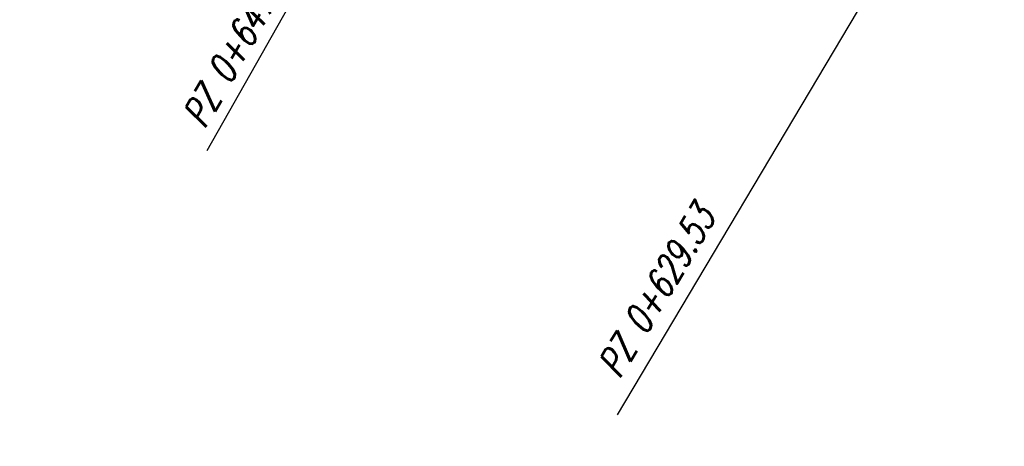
# Model space of a CAD drawing. Header units: metres. Extents: x 8431043 to 8456388, y 5766167 to 5771876.
# Tile 15 of 29: x 8433871 to 8433906, y 5770375 to 5770390. Entities that reach past the tile are written whole.
import ezdxf

# ---------------------------------------------------------------- set-up
doc = ezdxf.new("R2010")
doc.units = ezdxf.units.M
doc.linetypes.add('CIĄGŁA', pattern=[0])
doc.layers.add('brud', color=255, linetype='CIĄGŁA', lineweight=30)
doc.layers.add('WYMIARY', color=253, linetype='Continuous', lineweight=13)
doc.layers.add('S-5_opis_pkt_geometrycznych', color=20, linetype='Continuous')
doc.styles.add('! rom po 1.8mm', font='romans.shx', dxfattribs={"width": 0.75, "oblique": 15})
doc.styles.add('ISOCP', font='geniso.shx')
doc.styles.add('własny_500', font='isocp.shx', dxfattribs={"width": 0.9, "height": 1.2})
doc.dimstyles.new('kopia własny 500', dxfattribs={"dimtxt": 1.2, "dimasz": 0.8, "dimexe": 0.1795, "dimexo": 0.0625, "dimgap": 0.09, "dimtad": 3, "dimdec": 1, "dimzin": 0, "dimdsep": 46, "dimtxsty": 'własny_500', "dimblk": 'ARCHTICK', "dimcen": 0.09, "dimaunit": 2, "dimadec": 4, "dimazin": 0, "dimtfac": 1, "dimtdec": 1, "dimtofl": 0, "dimtmove": 2, "dimatfit": 3, "dimldrblk": 'ARCHTICK', "dimfxl": 1, "dimtolj": 1, "dimtzin": 0, "dimarcsym": 0})

# ---------------------------------------------------------------- blocks, each defined once
blk = doc.blocks.new('_ARCHTICK')
at = {"color": 0, "linetype": 'ByBlock', "const_width": 0.15}
blk.add_lwpolyline([(-0.5, -0.5), (0.5, 0.5)], dxfattribs=at)
blk = doc.blocks.new('*D74')
at = {"layer": 'Defpoints', "color": 0, "transparency": 16777216}
for p in [(8434749.828, 5771876.32), (8434750.943, 5771875.576), (8432377.706, 5768319.94)]:
    blk.add_point(p, dxfattribs=at)
at = {"layer": 'WYMIARY', "color": 0, "lineweight": -2, "transparency": 16777216}
blk.add_line((8432378.821, 5768319.196), (8434750.943, 5771875.576), dxfattribs=at)
at = {"layer": 'WYMIARY', "color": 0, "lineweight": -2, "transparency": 16777216, "xscale": 0.75, "yscale": 0.75, "zscale": 0.75}
for p, rotation in [((8434750.943, 5771875.576), 56.2965312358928), ((8432378.821, 5768319.196), 236.2965312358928)]:
    blk.add_blockref('_ARCHTICK', p, dxfattribs=dict(at, rotation=rotation))
at = {"layer": 'WYMIARY', "color": 0, "transparency": 16777216, "insert": (8433564.287, 5770097.783), "char_height": 1.25, "attachment_point": 5, "rotation": 56.2965, "style": 'ISOCP'}
blk.add_mtext('\\A1;4274.9', dxfattribs=at)
blk = doc.blocks.new('dfff')
at = {"layer": 'S-5_opis_pkt_geometrycznych', "color": 20, "linetype": 'Continuous', "lineweight": -3}
for p, q in [((8433877.365, 5770385.671), (8433889.427, 5770406.967)), ((8433892.197, 5770376.123), (8433905.229, 5770398.018))]:
    blk.add_line(p, q, dxfattribs=at)
at = {"layer": 'S-5_opis_pkt_geometrycznych', "color": 20, "linetype": 'Continuous', "lineweight": -3, "char_height": 1, "attachment_point": 3, "style": '! rom po 1.8mm'}
for s, insert, rotation in [('{\\C256;PZ 0+647.69}', (8433879.78, 5770392.859), 60.474), ('{\\C256;PZ 0+629.53}', (8433894.913, 5770383.772), 59.2398)]:
    blk.add_mtext(s, dxfattribs=dict(at, insert=insert, rotation=rotation))

msp = doc.modelspace()

# ---------------------------------------------------------------- block references
at = {"layer": 'brud', "color": 4, "lineweight": 35}
msp.add_blockref('dfff', (0, 0), dxfattribs=at)

# ---------------------------------------------------------------- dimensions: what is measured, and where the dimension line sits
at = {"layer": 'WYMIARY', "color": 5}
dim = msp.add_aligned_dim(p1=(8432377.706, 5768319.94), p2=(8434749.828, 5771876.32), distance=-1.34, dimstyle='kopia własny 500', override={"dimtxt": 1.25, "dimasz": 0.75, "dimtxsty": 'ISOCP', "dimse1": 1, "dimse2": 1, "dimtmove": 1}, dxfattribs=at)
dim.commit()
dim.dimension.update_dxf_attribs({"geometry": '*D74', "text_midpoint": (8433564.287, 5770097.783)})

doc.saveas('drawing.dxf')
